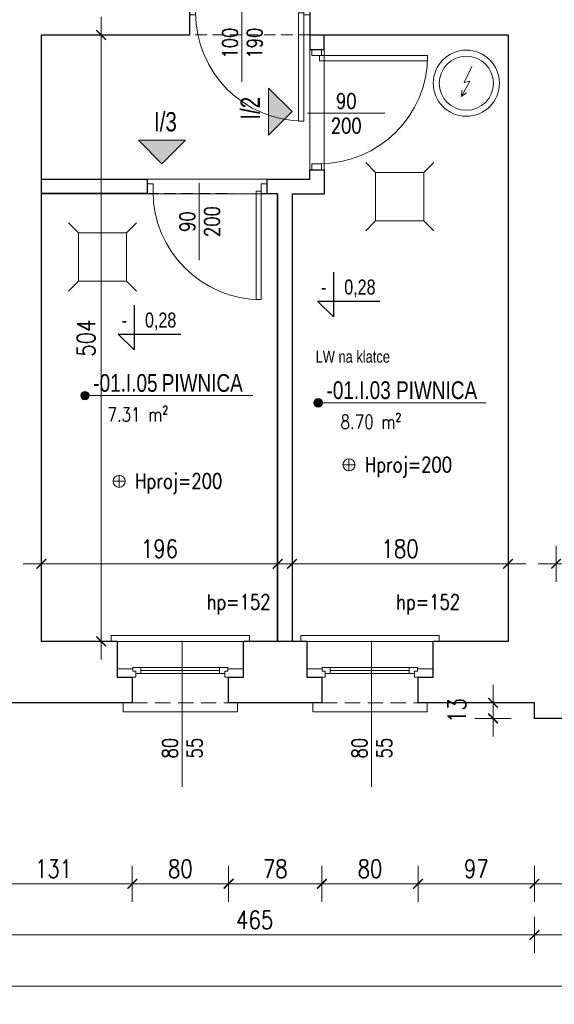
# Model space of a CAD drawing. Header units: millimetres. Extents: x 284606 to 569416, y -192995 to -95103.
# Tile 158 of 178: x 313331 to 313775, y -102468 to -101650. Entities that reach past the tile are written whole.
import ezdxf
from ezdxf.enums import TextEntityAlignment as Align

# ---------------------------------------------------------------- set-up
doc = ezdxf.new("R2010")
doc.units = ezdxf.units.MM
doc.linetypes.add('HIDDEN', pattern=[9.525, 6.35, -3.175])
doc.layers.get('0').update_dxf_attribs({"lineweight": 0})
for name, color, linetype, lineweight in [('!STR_Konstrukcja 0.20', 200, 'Continuous', 20), ('!STR_Konstrukcja 0.30', 64, 'Continuous', 30), ('!STR_Opisy 0.09', 8, 'Continuous', 9), ('!STR_Przerywana 0.09', 8, 'HIDDEN', 9), ('!STR_Stolarka drzwiowa', 30, 'Continuous', 15), ('!STR_Stolarka okienna', 72, 'Continuous', 15), ('!STR_Wymiarowanie', 254, 'Continuous', 9)]:
    doc.layers.add(name, color=color, linetype=linetype, lineweight=lineweight)
doc.layers.add('!STR_Obrysy pomieszczeń', color=215, linetype='Continuous', lineweight=9, plot=False)
doc.layers.add('AB1 - OPISY', color=7, linetype='Continuous')
doc.layers.add('EKO Wyposażenie', color=7, linetype='Continuous', lineweight=5, true_color=0x919191)
doc.styles.add('1_50', font='txt', dxfattribs={"width": 0.8})
doc.styles.add('AB_Arial', font='NirmalaS.ttf')
doc.styles.add('EKO 1-10', font='romans.shx', dxfattribs={"width": 0.8, "height": 15})
doc.styles.add('EKO 1-5', font='romans.shx', dxfattribs={"width": 0.8, "height": 10})
doc.dimstyles.new('EKO wymiar 1-10', dxfattribs={"dimtxt": 15, "dimasz": 8, "dimexe": 15, "dimexo": 15, "dimgap": 5, "dimtad": 1, "dimdec": 0, "dimtxsty": 'EKO 1-10', "dimblk": 'ARCHTICK', "dimcen": 10, "dimdle": 15, "dimclrd": 256, "dimclre": 256, "dimclrt": 256, "dimazin": 2, "dimtfac": 1, "dimtdec": 0, "dimtmove": 2, "dimatfit": 3, "dimldrblk": 'ARCHTICK', "dimfxl": 15, "dimfxlon": 1, "dimlwd": -1, "dimlwe": -1, "dimarcsym": 0})

# ---------------------------------------------------------------- blocks, each defined once
blk = doc.blocks.new('*U109')
at = {"layer": '!STR_Opisy 0.09', "linetype": 'Continuous'}
blk.add_line((0, 32.11), (0, -89.22), dxfattribs=at)
at = {"layer": '!STR_Opisy 0.09', "ltscale": 0.7, "style": 'EKO 1-5', "width": 0.8}
blk.add_attdef('WYS', text='', height=12.5, rotation=270, dxfattribs=at).set_placement((-10.53, 0), align=Align.MIDDLE_CENTER)
at = {"layer": '!STR_Opisy 0.09', "linetype": 'Continuous', "style": 'EKO 1-5', "width": 0.8}
blk.add_attdef('SZER', text='', height=12.5, rotation=270, dxfattribs=at).set_placement((0, 0), align=Align.BOTTOM_CENTER)
blk.add_attdef('HP=', (-20.48, -115.31), '', height=12.5, rotation=180, dxfattribs=at)
blk = doc.blocks.new('NR MIESZ')
h = blk.add_hatch(color=256)
h.dxf.hatch_style = 1
h.paths.add_polyline_path([(-24.5, -24.5), (0, 0), (24.5, -24.5)])
blk.add_lwpolyline([(-24.5, -24.5), (0, 0), (24.5, -24.5), (-24.5, -24.5)])
at = {"ltscale": 1.5, "style": 'AB_Arial', "width": 0.8}
for p in [(-33.2, -50.6), (-33.2, -83)]:
    blk.add_attdef('NR_POM.', p, '', height=20, rotation=0, dxfattribs=at)
blk = doc.blocks.new('*U226')
at = {"layer": '!STR_Opisy 0.09', "linetype": 'Continuous'}
blk.add_line((-51.51, 6.91), (-51.51, -57.31), dxfattribs=at)
at = {"layer": '!STR_Stolarka drzwiowa'}
for points in [[(-90, 6.2), (-95, 6.2), (-95, -1.8), (-90, -1.8)], [(0, 0), (0, -90), (-4.38, -90), (-4.38, 0)], [(5, 6.2), (0, 6.2), (0, -1.8), (5, -1.8)]]:
    blk.add_lwpolyline(points, close=True, dxfattribs=at)
blk.add_arc((0, 0), 90, 180, 270, dxfattribs=at)
at = {"layer": '!STR_Opisy 0.09', "linetype": 'Continuous', "style": 'EKO 1-10', "width": 0.8}
blk.add_attdef('SZER', text='', height=12.5, rotation=90, dxfattribs=at).set_placement((-51.51, -25.2), align=Align.BOTTOM_CENTER)
at = {"layer": '!STR_Opisy 0.09', "ltscale": 0.7, "style": 'EKO 1-10', "width": 0.8}
blk.add_attdef('WYS', text='', height=12.5, rotation=90, dxfattribs=at).set_placement((-40.99, -25.2), align=Align.MIDDLE_CENTER)
blk = doc.blocks.new('*U554')
at = {"layer": '!STR_Opisy 0.09', "linetype": 'Continuous'}
blk.add_line((47.78, 54.47), (47.78, -9.76), dxfattribs=at)
at = {"layer": '!STR_Stolarka drzwiowa'}
for points in [[(0, 0), (0, 90), (4.38, 90), (4.38, 0)], [(-5, -6.2), (0, -6.2), (0, 1.8), (-5, 1.8)], [(90, -6.2), (95, -6.2), (95, 1.8), (90, 1.8)]]:
    blk.add_lwpolyline(points, close=True, dxfattribs=at)
blk.add_arc((0, 0), 90, 0, 90, dxfattribs=at)
at = {"layer": '!STR_Opisy 0.09', "linetype": 'Continuous', "style": 'EKO 1-10', "width": 0.8}
blk.add_attdef('SZER', text='', height=12.5, rotation=90, dxfattribs=at).set_placement((47.78, 22.36), align=Align.BOTTOM_CENTER)
at = {"layer": '!STR_Opisy 0.09', "ltscale": 0.7, "style": 'EKO 1-10', "width": 0.8}
blk.add_attdef('WYS', text='', height=12.5, rotation=90, dxfattribs=at).set_placement((58.31, 22.36), align=Align.MIDDLE_CENTER)
blk = doc.blocks.new('_ArchTick')
at = {"color": 0, "linetype": 'ByBlock', "const_width": 0.15}
blk.add_lwpolyline([(-0.5, -0.5), (0.5, 0.5)], dxfattribs=at)
blk = doc.blocks.new('*D980')
at = {"layer": '!STR_Wymiarowanie', "ltscale": 1.5, "transparency": 16777216}
for p, q in [((313776.74, -102086.9), (313776.74, -102116.9)), ((314226.74, -102086.9), (314226.74, -102116.9)), ((313761.74, -102101.9), (314241.74, -102101.9))]:
    blk.add_line(p, q, dxfattribs=at)
at = {"layer": 'Defpoints', "color": 0, "ltscale": 1.5, "transparency": 16777216}
for p in [(313776.74, -101658.36), (314226.74, -101658.36), (314226.74, -102101.9)]:
    blk.add_point(p, dxfattribs=at)
at = {"layer": '!STR_Wymiarowanie', "ltscale": 1.5, "transparency": 16777216, "xscale": 8, "yscale": 8, "zscale": 8, "rotation": 180}
blk.add_blockref('_ArchTick', (313776.74, -102101.9), dxfattribs=at)
at = {"layer": '!STR_Wymiarowanie', "ltscale": 1.5, "transparency": 16777216, "xscale": 8, "yscale": 8, "zscale": 8}
blk.add_blockref('_ArchTick', (314226.74, -102101.9), dxfattribs=at)
at = {"layer": '!STR_Wymiarowanie', "ltscale": 1.5, "transparency": 16777216, "insert": (314001.74, -102089.4), "char_height": 15, "attachment_point": 5, "style": 'EKO 1-10'}
blk.add_mtext('450', dxfattribs=at)
blk = doc.blocks.new('*D992')
at = {"layer": '!STR_Wymiarowanie', "ltscale": 1.5, "transparency": 16777216}
for p, q in [((313557.17, -102116.9), (313557.17, -102086.9)), ((313736.74, -102116.9), (313736.74, -102086.9)), ((313542.17, -102101.9), (313751.74, -102101.9))]:
    blk.add_line(p, q, dxfattribs=at)
at = {"layer": 'Defpoints', "color": 0, "ltscale": 1.5, "transparency": 16777216}
for p in [(313736.74, -102101.9), (313557.17, -102166.36), (313736.74, -102166.36)]:
    blk.add_point(p, dxfattribs=at)
at = {"layer": '!STR_Wymiarowanie', "ltscale": 1.5, "transparency": 16777216, "xscale": 8, "yscale": 8, "zscale": 8, "rotation": 180}
blk.add_blockref('_ArchTick', (313557.17, -102101.9), dxfattribs=at)
at = {"layer": '!STR_Wymiarowanie', "ltscale": 1.5, "transparency": 16777216, "xscale": 8, "yscale": 8, "zscale": 8}
blk.add_blockref('_ArchTick', (313736.74, -102101.9), dxfattribs=at)
at = {"layer": '!STR_Wymiarowanie', "ltscale": 1.5, "transparency": 16777216, "insert": (313646.95, -102089.4), "char_height": 15, "attachment_point": 5, "style": 'EKO 1-10'}
blk.add_mtext('180', dxfattribs=at)
blk = doc.blocks.new('*D993')
at = {"layer": '!STR_Wymiarowanie', "ltscale": 1.5, "transparency": 16777216}
for p, q in [((313398.47, -102181.36), (313398.47, -101647.36)), ((313383.47, -101662.36), (313413.47, -101662.36)), ((313383.47, -102166.36), (313413.47, -102166.36))]:
    blk.add_line(p, q, dxfattribs=at)
at = {"layer": 'Defpoints', "color": 0, "ltscale": 1.5, "transparency": 16777216}
for p in [(313348.74, -101662.36), (313398.47, -101662.36), (313348.74, -102166.36)]:
    blk.add_point(p, dxfattribs=at)
at = {"layer": '!STR_Wymiarowanie', "ltscale": 1.5, "transparency": 16777216, "xscale": 8, "yscale": 8, "zscale": 8}
for p, rotation in [((313398.47, -101662.36), 90), ((313398.47, -102166.36), 270)]:
    blk.add_blockref('_ArchTick', p, dxfattribs=dict(at, rotation=rotation))
at = {"layer": '!STR_Wymiarowanie', "ltscale": 1.5, "transparency": 16777216, "insert": (313385.97, -101914.36), "char_height": 15, "attachment_point": 5, "rotation": 90, "style": 'EKO 1-10'}
blk.add_mtext('504', dxfattribs=at)
blk = doc.blocks.new('*U225')
at = {"layer": '!STR_Konstrukcja 0.20', "linetype": 'Continuous', "lineweight": 15}
for points in [[(8.12, 50.87), (0.62, 50.87), (0.62, 58.37), (95.62, 58.37), (95.62, 50.87), (88.12, 50.87)], [(-4.38, -0.13), (-9.38, -0.13), (-9.38, -5.13), (105.62, -5.13), (105.62, -0.13), (100.62, -0.13)]]:
    blk.add_lwpolyline(points, dxfattribs=at)
at = {"layer": '!STR_Konstrukcja 0.30', "ltscale": 2}
for points in [[(-4.38, -0.13), (-4.38, 29.68), (8.12, 29.68), (8.12, 50.87)], [(88.12, 50.87), (88.12, 29.68), (100.62, 29.68), (100.62, -0.13)]]:
    blk.add_lwpolyline(points, dxfattribs=at)
at = {"layer": '!STR_Przerywana 0.09', "ltscale": 2}
for points in [[(8.12, 50.87), (88.12, 50.87)], [(-4.38, -0.13), (100.62, -0.13)]]:
    blk.add_lwpolyline(points, dxfattribs=at)
at = {"layer": '!STR_Stolarka okienna', "ltscale": 0.3}
for points in [[(-4.38, 22.64), (-4.38, 29.68), (11.02, 29.68), (11.02, 24.55), (8.52, 24.55), (8.52, 22.64), (-4.38, 22.64)], [(87.55, 21.56), (87.55, 24.55), (85.05, 24.55), (85.05, 26.7), (11.02, 26.7), (11.02, 24.55), (8.52, 24.55), (8.52, 21.56), (87.55, 21.56)], [(15.12, 26.7), (15.12, 21.56)], [(80.62, 21.56), (80.62, 26.7)], [(100.62, 22.64), (100.62, 29.68), (85.05, 29.68), (85.05, 24.55), (87.55, 24.55), (87.55, 22.64), (100.62, 22.64)], [(80.62, 24.13), (15.12, 24.13)]]:
    blk.add_lwpolyline(points, dxfattribs=at)
blk = doc.blocks.new('*D921')
at = {"layer": '!STR_Wymiarowanie', "ltscale": 1.5, "transparency": 16777216}
for p, q in [((313724.29, -102202.36), (313724.29, -102245.36)), ((313739.29, -102217.36), (313709.29, -102217.36)), ((313739.29, -102230.36), (313709.29, -102230.36))]:
    blk.add_line(p, q, dxfattribs=at)
at = {"layer": 'Defpoints', "color": 0, "ltscale": 1.5, "transparency": 16777216}
for p in [(313758.75, -102217.36), (313724.29, -102230.36), (313758.75, -102230.36)]:
    blk.add_point(p, dxfattribs=at)
at = {"layer": '!STR_Wymiarowanie', "ltscale": 1.5, "transparency": 16777216, "xscale": 8, "yscale": 8, "zscale": 8}
for p, rotation in [((313724.29, -102217.36), 90), ((313724.29, -102230.36), 270)]:
    blk.add_blockref('_ArchTick', p, dxfattribs=dict(at, rotation=rotation))
at = {"layer": '!STR_Wymiarowanie', "ltscale": 1.5, "transparency": 16777216, "insert": (313694.29, -102223.86), "char_height": 15, "attachment_point": 5, "rotation": 90, "style": 'EKO 1-10'}
blk.add_mtext('13', dxfattribs=at)
blk = doc.blocks.new('*D946')
at = {"layer": '!STR_Wymiarowanie', "ltscale": 1.5, "transparency": 16777216}
for p, q in [((313293.49, -102352.85), (313293.49, -102382.85)), ((313424.38, -102352.85), (313424.38, -102382.85)), ((313278.49, -102367.85), (313439.38, -102367.85))]:
    blk.add_line(p, q, dxfattribs=at)
at = {"layer": 'Defpoints', "color": 0, "ltscale": 1.5, "transparency": 16777216}
for p in [(313293.49, -102211.36), (313424.38, -102206.76), (313424.38, -102367.85)]:
    blk.add_point(p, dxfattribs=at)
at = {"layer": '!STR_Wymiarowanie', "ltscale": 1.5, "transparency": 16777216, "xscale": 8, "yscale": 8, "zscale": 8, "rotation": 180}
blk.add_blockref('_ArchTick', (313293.49, -102367.85), dxfattribs=at)
at = {"layer": '!STR_Wymiarowanie', "ltscale": 1.5, "transparency": 16777216, "xscale": 8, "yscale": 8, "zscale": 8}
blk.add_blockref('_ArchTick', (313424.38, -102367.85), dxfattribs=at)
at = {"layer": '!STR_Wymiarowanie', "ltscale": 1.5, "transparency": 16777216, "insert": (313358.93, -102355.35), "char_height": 15, "attachment_point": 5, "style": 'EKO 1-10'}
blk.add_mtext('131', dxfattribs=at)
blk = doc.blocks.new('*D947')
at = {"layer": '!STR_Wymiarowanie', "ltscale": 1.5, "transparency": 16777216}
for p, q in [((313424.38, -102352.85), (313424.38, -102382.85)), ((313504.38, -102352.85), (313504.38, -102382.85)), ((313409.38, -102367.85), (313519.38, -102367.85))]:
    blk.add_line(p, q, dxfattribs=at)
at = {"layer": 'Defpoints', "color": 0, "ltscale": 1.5, "transparency": 16777216}
for p in [(313424.38, -102206.76), (313504.38, -102206.76), (313504.38, -102367.85)]:
    blk.add_point(p, dxfattribs=at)
at = {"layer": '!STR_Wymiarowanie', "ltscale": 1.5, "transparency": 16777216, "xscale": 8, "yscale": 8, "zscale": 8, "rotation": 180}
blk.add_blockref('_ArchTick', (313424.38, -102367.85), dxfattribs=at)
at = {"layer": '!STR_Wymiarowanie', "ltscale": 1.5, "transparency": 16777216, "xscale": 8, "yscale": 8, "zscale": 8}
blk.add_blockref('_ArchTick', (313504.38, -102367.85), dxfattribs=at)
at = {"layer": '!STR_Wymiarowanie', "ltscale": 1.5, "transparency": 16777216, "insert": (313464.38, -102355.35), "char_height": 15, "attachment_point": 5, "style": 'EKO 1-10'}
blk.add_mtext('80', dxfattribs=at)
blk = doc.blocks.new('*D948')
at = {"layer": '!STR_Wymiarowanie', "ltscale": 1.5, "transparency": 16777216}
for p, q in [((313504.38, -102352.85), (313504.38, -102382.85)), ((313581.96, -102352.85), (313581.96, -102382.85)), ((313489.38, -102367.85), (313596.96, -102367.85))]:
    blk.add_line(p, q, dxfattribs=at)
at = {"layer": 'Defpoints', "color": 0, "ltscale": 1.5, "transparency": 16777216}
for p in [(313504.38, -102206.76), (313581.96, -102206.76), (313581.96, -102367.85)]:
    blk.add_point(p, dxfattribs=at)
at = {"layer": '!STR_Wymiarowanie', "ltscale": 1.5, "transparency": 16777216, "xscale": 8, "yscale": 8, "zscale": 8, "rotation": 180}
blk.add_blockref('_ArchTick', (313504.38, -102367.85), dxfattribs=at)
at = {"layer": '!STR_Wymiarowanie', "ltscale": 1.5, "transparency": 16777216, "xscale": 8, "yscale": 8, "zscale": 8}
blk.add_blockref('_ArchTick', (313581.96, -102367.85), dxfattribs=at)
at = {"layer": '!STR_Wymiarowanie', "ltscale": 1.5, "transparency": 16777216, "insert": (313543.17, -102355.35), "char_height": 15, "attachment_point": 5, "style": 'EKO 1-10'}
blk.add_mtext('78', dxfattribs=at)
blk = doc.blocks.new('*D949')
at = {"layer": '!STR_Wymiarowanie', "ltscale": 1.5, "transparency": 16777216}
for p, q in [((313581.96, -102352.85), (313581.96, -102382.85)), ((313661.96, -102352.85), (313661.96, -102382.85)), ((313566.96, -102367.85), (313676.96, -102367.85))]:
    blk.add_line(p, q, dxfattribs=at)
at = {"layer": 'Defpoints', "color": 0, "ltscale": 1.5, "transparency": 16777216}
for p in [(313581.96, -102206.76), (313661.96, -102206.76), (313661.96, -102367.85)]:
    blk.add_point(p, dxfattribs=at)
at = {"layer": '!STR_Wymiarowanie', "ltscale": 1.5, "transparency": 16777216, "xscale": 8, "yscale": 8, "zscale": 8, "rotation": 180}
blk.add_blockref('_ArchTick', (313581.96, -102367.85), dxfattribs=at)
at = {"layer": '!STR_Wymiarowanie', "ltscale": 1.5, "transparency": 16777216, "xscale": 8, "yscale": 8, "zscale": 8}
blk.add_blockref('_ArchTick', (313661.96, -102367.85), dxfattribs=at)
at = {"layer": '!STR_Wymiarowanie', "ltscale": 1.5, "transparency": 16777216, "insert": (313621.96, -102355.35), "char_height": 15, "attachment_point": 5, "style": 'EKO 1-10'}
blk.add_mtext('80', dxfattribs=at)
blk = doc.blocks.new('*D950')
at = {"layer": '!STR_Wymiarowanie', "ltscale": 1.5, "transparency": 16777216}
for p, q in [((313661.96, -102352.85), (313661.96, -102382.85)), ((313758.75, -102352.85), (313758.75, -102382.85)), ((313646.96, -102367.85), (313773.75, -102367.85))]:
    blk.add_line(p, q, dxfattribs=at)
at = {"layer": 'Defpoints', "color": 0, "ltscale": 1.5, "transparency": 16777216}
for p in [(313661.96, -102206.76), (313758.75, -102230.36), (313758.75, -102367.85)]:
    blk.add_point(p, dxfattribs=at)
at = {"layer": '!STR_Wymiarowanie', "ltscale": 1.5, "transparency": 16777216, "xscale": 8, "yscale": 8, "zscale": 8, "rotation": 180}
blk.add_blockref('_ArchTick', (313661.96, -102367.85), dxfattribs=at)
at = {"layer": '!STR_Wymiarowanie', "ltscale": 1.5, "transparency": 16777216, "xscale": 8, "yscale": 8, "zscale": 8}
blk.add_blockref('_ArchTick', (313758.75, -102367.85), dxfattribs=at)
at = {"layer": '!STR_Wymiarowanie', "ltscale": 1.5, "transparency": 16777216, "insert": (313710.35, -102355.35), "char_height": 15, "attachment_point": 5, "style": 'EKO 1-10'}
blk.add_mtext('97', dxfattribs=at)
blk = doc.blocks.new('*D951')
at = {"layer": '!STR_Wymiarowanie', "ltscale": 1.5, "transparency": 16777216}
for p, q in [((313758.75, -102352.85), (313758.75, -102382.85)), ((313934.51, -102352.85), (313934.51, -102382.85)), ((313743.75, -102367.85), (313949.51, -102367.85))]:
    blk.add_line(p, q, dxfattribs=at)
at = {"layer": 'Defpoints', "color": 0, "ltscale": 1.5, "transparency": 16777216}
for p in [(313934.51, -102219.76), (313758.75, -102230.36), (313934.51, -102367.85)]:
    blk.add_point(p, dxfattribs=at)
at = {"layer": '!STR_Wymiarowanie', "ltscale": 1.5, "transparency": 16777216, "xscale": 8, "yscale": 8, "zscale": 8, "rotation": 180}
blk.add_blockref('_ArchTick', (313758.75, -102367.85), dxfattribs=at)
at = {"layer": '!STR_Wymiarowanie', "ltscale": 1.5, "transparency": 16777216, "xscale": 8, "yscale": 8, "zscale": 8}
blk.add_blockref('_ArchTick', (313934.51, -102367.85), dxfattribs=at)
at = {"layer": '!STR_Wymiarowanie', "ltscale": 1.5, "transparency": 16777216, "insert": (313846.63, -102355.35), "char_height": 15, "attachment_point": 5, "style": 'EKO 1-10'}
blk.add_mtext('176', dxfattribs=at)
blk = doc.blocks.new('*D960')
at = {"layer": '!STR_Wymiarowanie', "ltscale": 1.5, "transparency": 16777216}
for p, q in [((313293.49, -102395.33), (313293.49, -102425.33)), ((313758.75, -102395.33), (313758.75, -102425.33)), ((313278.49, -102410.33), (313773.75, -102410.33))]:
    blk.add_line(p, q, dxfattribs=at)
at = {"layer": 'Defpoints', "color": 0, "ltscale": 1.5, "transparency": 16777216}
for p in [(313293.49, -102217.36), (313758.75, -102230.36), (313758.75, -102410.33)]:
    blk.add_point(p, dxfattribs=at)
at = {"layer": '!STR_Wymiarowanie', "ltscale": 1.5, "transparency": 16777216, "xscale": 8, "yscale": 8, "zscale": 8, "rotation": 180}
blk.add_blockref('_ArchTick', (313293.49, -102410.33), dxfattribs=at)
at = {"layer": '!STR_Wymiarowanie', "ltscale": 1.5, "transparency": 16777216, "xscale": 8, "yscale": 8, "zscale": 8}
blk.add_blockref('_ArchTick', (313758.75, -102410.33), dxfattribs=at)
at = {"layer": '!STR_Wymiarowanie', "ltscale": 1.5, "transparency": 16777216, "insert": (313526.12, -102397.83), "char_height": 15, "attachment_point": 5, "style": 'EKO 1-10'}
blk.add_mtext('465', dxfattribs=at)
blk = doc.blocks.new('*D961')
at = {"layer": '!STR_Wymiarowanie', "ltscale": 1.5, "transparency": 16777216}
for p, q in [((313758.75, -102395.33), (313758.75, -102425.33)), ((314327.88, -102395.33), (314327.88, -102425.33)), ((313743.75, -102410.33), (314342.88, -102410.33))]:
    blk.add_line(p, q, dxfattribs=at)
at = {"layer": 'Defpoints', "color": 0, "ltscale": 1.5, "transparency": 16777216}
for p in [(313758.75, -102230.36), (314327.88, -102230.36), (314327.88, -102410.33)]:
    blk.add_point(p, dxfattribs=at)
at = {"layer": '!STR_Wymiarowanie', "ltscale": 1.5, "transparency": 16777216, "xscale": 8, "yscale": 8, "zscale": 8, "rotation": 180}
blk.add_blockref('_ArchTick', (313758.75, -102410.33), dxfattribs=at)
at = {"layer": '!STR_Wymiarowanie', "ltscale": 1.5, "transparency": 16777216, "xscale": 8, "yscale": 8, "zscale": 8}
blk.add_blockref('_ArchTick', (314327.88, -102410.33), dxfattribs=at)
at = {"layer": '!STR_Wymiarowanie', "ltscale": 1.5, "transparency": 16777216, "insert": (314043.31, -102397.83), "char_height": 15, "attachment_point": 5, "style": 'EKO 1-10'}
blk.add_mtext('569', dxfattribs=at)
blk = doc.blocks.new('*D963')
at = {"layer": '!STR_Wymiarowanie', "ltscale": 1.5, "transparency": 16777216}
for p, q in [((312868.74, -102438), (312868.74, -102468)), ((314773.08, -102438), (314773.08, -102468)), ((314788.08, -102453), (312853.74, -102453))]:
    blk.add_line(p, q, dxfattribs=at)
at = {"layer": 'Defpoints', "color": 0, "ltscale": 1.5, "transparency": 16777216}
for p in [(312868.74, -102211.36), (314773.08, -102211.36), (312868.74, -102453)]:
    blk.add_point(p, dxfattribs=at)
at = {"layer": '!STR_Wymiarowanie', "ltscale": 1.5, "transparency": 16777216, "xscale": 8, "yscale": 8, "zscale": 8, "rotation": 180}
blk.add_blockref('_ArchTick', (312868.74, -102453), dxfattribs=at)
at = {"layer": '!STR_Wymiarowanie', "ltscale": 1.5, "transparency": 16777216, "xscale": 8, "yscale": 8, "zscale": 8}
blk.add_blockref('_ArchTick', (314773.08, -102453), dxfattribs=at)
at = {"layer": '!STR_Wymiarowanie', "ltscale": 1.5, "transparency": 16777216, "insert": (313820.91, -102440.5), "char_height": 15, "attachment_point": 5, "style": 'EKO 1-10'}
blk.add_mtext('1904', dxfattribs=at)
blk = doc.blocks.new('*U506')
at = {"ltscale": 0.3}
blk.add_hatch(color=256, dxfattribs=at).paths.add_polyline_path([(-0.91, 50, 1), (6.82, 50, 1)])
at = {"ltscale": 1.5}
blk.add_line((17.59, 50), (154.57, 50), dxfattribs=at)
at = {"ltscale": 0.3}
blk.add_lwpolyline([(17.59, 50), (2.95, 50)], dxfattribs=at)
blk.add_circle((2.95, 50), 3.86, dxfattribs=at)
at = {"ltscale": 1.5, "width": 0.8}
for tag, p, height, style in [('NR_POM.', (10.51, 53.45), 16, 'AB_Arial'), ('NAZWA_POMIESZCZENIA', (66.91, 53.45), 16, 'AB_Arial'), ('POSADZKA', (9.08, 4), 12.5, 'EKO 1-5')]:
    blk.add_attdef(tag, p, '', height=height, rotation=0, dxfattribs=dict(at, style=style))
at = {"ltscale": 1.5, "style": 'EKO 1-5', "width": 0.8}
blk.add_attdef('POWIERZCHNIA', text='', height=12.5, rotation=0, dxfattribs=at).set_placement((78.06, 22.91), align=Align.BOTTOM_RIGHT)
blk = doc.blocks.new('*D994')
at = {"layer": '!STR_Wymiarowanie', "ltscale": 1.5, "transparency": 16777216}
for p, q in [((313348.74, -102116.9), (313348.74, -102086.9)), ((313545.17, -102116.9), (313545.17, -102086.9)), ((313560.17, -102101.9), (313333.74, -102101.9))]:
    blk.add_line(p, q, dxfattribs=at)
at = {"layer": 'Defpoints', "color": 0, "ltscale": 1.5, "transparency": 16777216}
for p in [(313348.74, -102101.9), (313348.74, -102166.36), (313545.17, -102166.36)]:
    blk.add_point(p, dxfattribs=at)
at = {"layer": '!STR_Wymiarowanie', "ltscale": 1.5, "transparency": 16777216, "xscale": 8, "yscale": 8, "zscale": 8, "rotation": 180}
blk.add_blockref('_ArchTick', (313348.74, -102101.9), dxfattribs=at)
at = {"layer": '!STR_Wymiarowanie', "ltscale": 1.5, "transparency": 16777216, "xscale": 8, "yscale": 8, "zscale": 8}
blk.add_blockref('_ArchTick', (313545.17, -102101.9), dxfattribs=at)
at = {"layer": '!STR_Wymiarowanie', "ltscale": 1.5, "transparency": 16777216, "insert": (313446.95, -102089.4), "char_height": 15, "attachment_point": 5, "style": 'EKO 1-10'}
blk.add_mtext('196', dxfattribs=at)
blk = doc.blocks.new('wysokosc2')
at = {"ltscale": 2}
for points in [[(-5.06, 0.04), (5.03, 0.04)], [(0, 5.1), (0, -5.1)]]:
    blk.add_lwpolyline(points, dxfattribs=at)
blk.add_circle((0, 0), 5.03, dxfattribs=at)
at = {"ltscale": 2, "style": 'EKO 1-5', "width": 0.8}
blk.add_attdef('WYS', (13.29, -6.01), '', height=12.5, dxfattribs=at)
blk = doc.blocks.new('*D996')
at = {"layer": '!STR_Wymiarowanie', "ltscale": 1.5, "transparency": 16777216}
for p, q in [((313776.74, -102086.9), (313776.74, -102116.9)), ((314226.74, -102086.9), (314226.74, -102116.9)), ((313761.74, -102101.9), (314241.74, -102101.9))]:
    blk.add_line(p, q, dxfattribs=at)
at = {"layer": 'Defpoints', "color": 0, "ltscale": 1.5, "transparency": 16777216}
for p in [(313776.74, -101658.36), (314226.74, -101658.36), (314226.74, -102101.9)]:
    blk.add_point(p, dxfattribs=at)
at = {"layer": '!STR_Wymiarowanie', "ltscale": 1.5, "transparency": 16777216, "xscale": 8, "yscale": 8, "zscale": 8, "rotation": 180}
blk.add_blockref('_ArchTick', (313776.74, -102101.9), dxfattribs=at)
at = {"layer": '!STR_Wymiarowanie', "ltscale": 1.5, "transparency": 16777216, "xscale": 8, "yscale": 8, "zscale": 8}
blk.add_blockref('_ArchTick', (314226.74, -102101.9), dxfattribs=at)
at = {"layer": '!STR_Wymiarowanie', "ltscale": 1.5, "transparency": 16777216, "insert": (314001.74, -102089.4), "char_height": 15, "attachment_point": 5, "style": 'EKO 1-10'}
blk.add_mtext('450', dxfattribs=at)
blk = doc.blocks.new('bojler2')
for p, q in [((3.54, -15.77), (-2.89, -29.13)), ((1.82, -28.1), (-5.12, -40.79)), ((-2.89, -29.13), (1.82, -28.1)), ((-5.12, -40.79), (-4.81, -35.54)), ((-5.12, -40.79), (-0.84, -37.72))]:
    blk.add_line(p, q)
for radius in [27.5, 22.5]:
    blk.add_circle((-1.11, -29.71), radius)

msp = doc.modelspace()

# ---------------------------------------------------------------- linework, layer by layer
at = {"layer": '!STR_Konstrukcja 0.30', "ltscale": 1.5}
for p, q in [((313472.01, -101623.36), (313472.01, -101662.36)), ((313572.01, -101623.36), (313572.01, -101662.36)), ((313545.17, -101794.36), (313545.14, -102166.37)), ((313557.17, -101794.36), (313584.01, -101794.35)), ((313557.2, -101794.36), (313557.17, -102166.37))]:
    msp.add_line(p, q, dxfattribs=at)
for points in [[(313411.88, -102166.36), (313348.74, -102166.36), (313348.74, -101662.36), (313472.01, -101662.36)], [(313572.01, -101662.36), (313736.74, -101662.36), (313736.74, -102166.36), (313674.46, -102166.36)], [(313572.01, -101662.36), (313572.01, -101674.48), (313584.01, -101674.48), (313584.01, -101662.36)], [(313536.61, -101786.1), (313536.61, -101782.36), (313572.01, -101782.36), (313572.01, -101774.48), (313584.01, -101774.48), (313584.02, -101794.35), (313584.01, -101794.35)], [(313348.74, -101782.36), (313436.61, -101782.36), (313436.61, -101794.1), (313348.74, -101794.1)], [(313545.17, -101794.35), (313536.61, -101794.35), (313536.61, -101782.36)], [(313557.17, -101794.36), (313557.17, -102166.36), (313545.17, -102166.36), (313545.17, -101794.36)], [(313569.46, -102166.36), (313516.88, -102166.36)], [(313424.38, -102217.36), (313293.49, -102217.36), (313293.49, -102211.36), (313127.9, -102211.36)], [(313581.96, -102217.36), (313504.38, -102217.36)], [(313934.51, -102230.36), (313758.75, -102230.36), (313758.75, -102217.36), (313661.96, -102217.36)]]:
    msp.add_lwpolyline(points, dxfattribs=at)
at = {"layer": '!STR_Obrysy pomieszczeń', "ltscale": 0.3}
msp.add_lwpolyline([(313572.01, -101623.36), (313572.01, -101782.36), (313348.74, -101782.36), (313348.74, -101662.49), (313472.01, -101662.49), (313472.01, -101623.36)], dxfattribs=at)
for points in [[(313557.17, -101794.36), (313584.01, -101794.35), (313584.01, -101662.36), (313736.74, -101662.36), (313736.74, -102166.36), (313557.17, -102166.36)], [(313348.74, -101794.32), (313545.17, -101794.34), (313545.17, -102166.37), (313348.74, -102166.36)]]:
    msp.add_lwpolyline(points, close=True, dxfattribs=at)
at = {"layer": '!STR_Opisy 0.09'}
for points in [[(313626.69, -101776.7), (313618.41, -101768.41)], [(313666.69, -101776.7), (313674.98, -101768.41)], [(313626.69, -101776.7), (313626.7, -101816.82), (313666.7, -101816.82), (313666.69, -101776.7), (313626.69, -101776.7)], [(313379.57, -101826.87), (313371.28, -101818.58)], [(313419.57, -101826.87), (313427.86, -101818.58)], [(313626.7, -101816.82), (313618.42, -101825.11)], [(313666.7, -101816.82), (313674.99, -101825.11)], [(313379.57, -101826.87), (313379.58, -101866.99), (313419.58, -101866.99), (313419.57, -101826.87), (313379.57, -101826.87)], [(313379.58, -101866.99), (313371.29, -101875.28)], [(313419.58, -101866.99), (313427.86, -101875.28)]]:
    msp.add_lwpolyline(points, dxfattribs=at)
at = {"layer": '!STR_Przerywana 0.09', "ltscale": 1.5}
for p, q in [((313572.01, -101662.36), (313468.01, -101662.36)), ((313572.01, -101774.48), (313572.01, -101674.48)), ((313584.01, -101674.48), (313584.01, -101774.48)), ((313436.61, -101782.36), (313536.61, -101782.36)), ((313436.61, -101794.1), (313536.61, -101794.35))]:
    msp.add_line(p, q, dxfattribs=at)
at = {"layer": 'AB1 - OPISY', "color": 1}
for p, q in [((313591.56, -101859.56), (313591.55, -101896.68)), ((313578.43, -101883.56), (313630.27, -101883.57)), ((313578.43, -101883.56), (313591.55, -101896.68)), ((313425.89, -101886.98), (313425.88, -101924.1)), ((313412.75, -101910.97), (313464.6, -101910.99)), ((313412.75, -101910.97), (313425.88, -101924.1))]:
    msp.add_line(p, q, dxfattribs=at)

# ---------------------------------------------------------------- block references
at = {"layer": '!STR_Konstrukcja 0.30', "ltscale": 1.5, "rotation": 180}
for p in [(313465.7, -102255.11), (313623.28, -102255.11)]:
    msp.add_blockref('*U109', p, dxfattribs=at).add_auto_attribs({'SZER': '80', 'WYS': '55', 'HP=': 'hp=152'})
at = {"layer": '!STR_Konstrukcja 0.30', "ltscale": 1.5, "xscale": -1, "rotation": 180}
for p in [(313416.26, -102166.49), (313573.84, -102166.49)]:
    msp.add_blockref('*U225', p, dxfattribs=at)
at = {"layer": '!STR_Opisy 0.09'}
ref = msp.add_blockref('NR MIESZ', (313557.27, -101726.13), dxfattribs=dict(at, xscale=-0.8, yscale=0.8, zscale=0.8, rotation=270))
ref.add_attrib('NR_POM.', 'I/2', (313530.42, -101732.82), dxfattribs={"layer": '0', "ltscale": 1.5, "height": 16, "rotation": 90, "style": 'AB_Arial', "width": 0.8})
ref = msp.add_blockref('NR MIESZ', (313449.05, -101769.36), dxfattribs=dict(at, xscale=-0.8, yscale=0.8, zscale=0.8, rotation=180))
ref.add_attrib('NR_POM.', 'I/3', (313442.37, -101742.51), dxfattribs={"layer": '0', "ltscale": 1.5, "height": 16, "rotation": 360, "style": 'AB_Arial', "width": 0.8})
ref = msp.add_blockref('*U506', (313382.29, -102008.13), dxfattribs=dict(at, xscale=0.9199999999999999, yscale=0.9199999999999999, zscale=0.9199999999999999))
ref.add_attrib('NAZWA_POM', 'PIWNICA', (313448.86, -101958.96), dxfattribs={"layer": '0', "ltscale": 1.5, "height": 14.72, "rotation": 0, "style": 'AB_Arial', "width": 0.8})
ref.add_attrib('NUMER_POM', '-01.I.05', (313391.96, -101958.96), dxfattribs={"layer": '0', "ltscale": 1.5, "height": 14.72, "rotation": 0, "style": 'AB_Arial', "width": 0.8})
ref.add_attrib('R-SURF', '7.31 m²', dxfattribs={"layer": '0', "ltscale": 1.5, "height": 11.5, "rotation": 0, "style": 'EKO 1-5', "width": 0.8}).set_placement((313454.1, -101987.05), align=Align.BOTTOM_RIGHT)
ref = msp.add_blockref('*U506', (313576.17, -102014.13), dxfattribs=dict(at, xscale=0.9199999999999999, yscale=0.9199999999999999, zscale=0.9199999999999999))
ref.add_attrib('NAZWA_POM', 'PIWNICA', (313643.71, -101964.96), dxfattribs={"layer": '0', "ltscale": 1.5, "height": 14.72, "rotation": 0, "style": 'AB_Arial', "width": 0.8})
ref.add_attrib('NUMER_POM', '-01.I.03', (313585.84, -101964.96), dxfattribs={"layer": '0', "ltscale": 1.5, "height": 14.72, "rotation": 0, "style": 'AB_Arial', "width": 0.8})
ref.add_attrib('R-SURF', '8.70 m²', dxfattribs={"layer": '0', "ltscale": 1.5, "height": 11.5, "rotation": 0, "style": 'EKO 1-5', "width": 0.8}).set_placement((313647.98, -101993.05), align=Align.BOTTOM_RIGHT)
for p in [(313604.51, -102019.69), (313413.49, -102033.32)]:
    msp.add_blockref('wysokosc2', p, dxfattribs=at).add_auto_attribs({'WYS': 'Hproj=200'})
at = {"layer": '!STR_Stolarka drzwiowa', "ltscale": 0.3}
for p, values in [((313567.01, -101643.98), {'WYS': '190', 'SZER': '100'}), ((313531.61, -101792.3), {'WYS': '200', 'SZER': '90'})]:
    msp.add_blockref('*U226', p, dxfattribs=at).add_auto_attribs(values)
at = {"layer": '!STR_Stolarka drzwiowa', "ltscale": 0.3, "rotation": 270}
msp.add_blockref('*U554', (313579.9, -101679.48), dxfattribs=at).add_auto_attribs({'WYS': '200', 'SZER': '90'})
at = {"layer": 'EKO Wyposażenie'}
msp.add_blockref('bojler2', (313703.17, -101672.78), dxfattribs=at)

# ---------------------------------------------------------------- texts
at = {"layer": '!STR_Obrysy pomieszczeń', "ltscale": 0.3, "insert": (313576.77, -101924.76), "char_height": 10, "attachment_point": 1, "style": '1_50'}
msp.add_mtext_dynamic_manual_height_columns('\\A1;LW na klatce', width=2231.7249, gutter_width=453.61, heights=[120.44], dxfattribs=at)
at = {"layer": '!STR_Opisy 0.09', "char_height": 12.5, "attachment_point": 1, "style": '1_50'}
for insert in [(313581.27, -101865.63), (313415.6, -101893.05)]:
    msp.add_mtext_dynamic_manual_height_columns('-    0,28', width=94.7183, gutter_width=12.5, heights=[0], dxfattribs=dict(at, insert=insert))

# ---------------------------------------------------------------- dimensions: what is measured, and where the dimension line sits
at = {"layer": '!STR_Wymiarowanie', "ltscale": 1.5}
for base, p1, p2, picture, middle in [((313398.47, -101662.36), (313348.74, -102166.36), (313348.74, -101662.36), '*D993', (313385.97, -101914.36)), ((313724.29, -102230.36), (313758.75, -102217.36), (313758.75, -102230.36), '*D921', (313694.29, -102223.86))]:
    dim = msp.add_linear_dim(base=base, p1=p1, p2=p2, angle=90, dimstyle='EKO wymiar 1-10', dxfattribs=at)
    dim.commit()
    dim.dimension.update_dxf_attribs({"geometry": picture, "text_midpoint": middle})
for base, p1, p2, picture, middle in [((314226.74, -102101.9), (313776.74, -101658.36), (314226.74, -101658.36), '*D980', (314001.74, -102089.4)), ((314226.74, -102101.9), (313776.74, -101658.36), (314226.74, -101658.36), '*D996', (314001.74, -102089.4)), ((313348.74, -102101.9), (313545.17, -102166.36), (313348.74, -102166.36), '*D994', (313446.95, -102089.4)), ((313736.74, -102101.9), (313557.17, -102166.36), (313736.74, -102166.36), '*D992', (313646.95, -102089.4)), ((312868.74, -102453), (314773.08, -102211.36), (312868.74, -102211.36), '*D963', (313820.91, -102440.5)), ((313424.38, -102367.85), (313293.49, -102211.36), (313424.38, -102206.76), '*D946', (313358.93, -102355.35)), ((313504.38, -102367.85), (313424.38, -102206.76), (313504.38, -102206.76), '*D947', (313464.38, -102355.35)), ((313581.96, -102367.85), (313504.38, -102206.76), (313581.96, -102206.76), '*D948', (313543.17, -102355.35)), ((313661.96, -102367.85), (313581.96, -102206.76), (313661.96, -102206.76), '*D949', (313621.96, -102355.35)), ((313758.75, -102367.85), (313661.96, -102206.76), (313758.75, -102230.36), '*D950', (313710.35, -102355.35)), ((313758.75, -102410.33), (313293.49, -102217.36), (313758.75, -102230.36), '*D960', (313526.12, -102397.83)), ((313934.51, -102367.85), (313758.75, -102230.36), (313934.51, -102219.76), '*D951', (313846.63, -102355.35)), ((314327.88, -102410.33), (313758.75, -102230.36), (314327.88, -102230.36), '*D961', (314043.31, -102397.83))]:
    dim = msp.add_linear_dim(base=base, p1=p1, p2=p2, dimstyle='EKO wymiar 1-10', dxfattribs=at)
    dim.commit()
    dim.dimension.update_dxf_attribs({"geometry": picture, "text_midpoint": middle})

doc.saveas('drawing.dxf')
